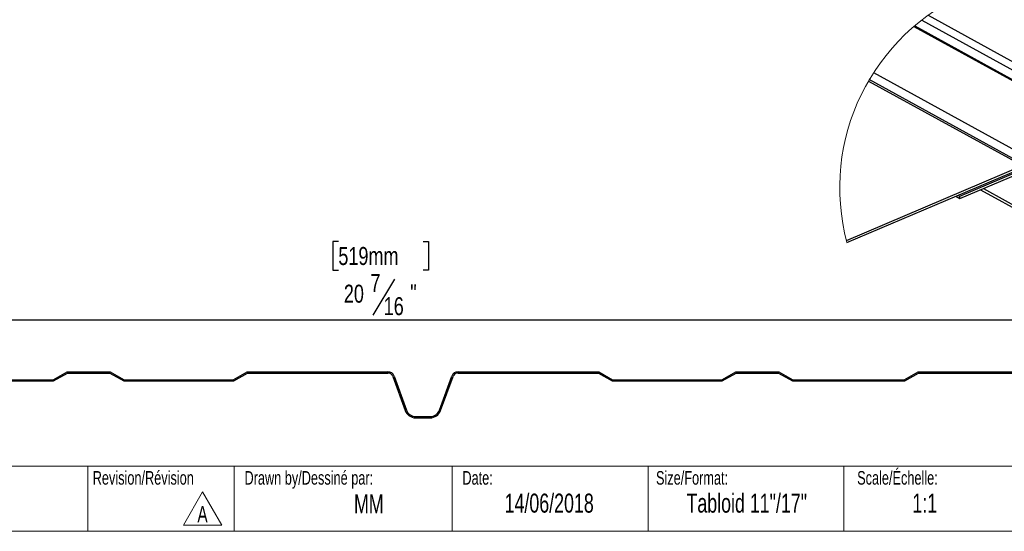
# Model space of a CAD drawing. Header units: inches. Extents: x 0.5 to 18.5, y 0.4 to 10.7.
# Tile 2 of 4: x 4.3 to 11.9, y 0.5 to 4.4. Entities that reach past the tile are written whole.
import ezdxf

# ---------------------------------------------------------------- set-up
doc = ezdxf.new("R2010")
doc.units = ezdxf.units.IN
doc.header["$MEASUREMENT"] = 0
doc.layers.add('FORMAT', color=7, linetype='Continuous')
doc.styles.add('SLDTEXTSTYLE0', font='TXT', dxfattribs={"width": 0.7})
doc.styles.add('SLDTEXTSTYLE3', font='TXT', dxfattribs={"width": 0.75})
doc.dimstyles.new('SLDDIMSTYLE0', dxfattribs={"dimtxt": 0.137795, "dimasz": 0.14, "dimexe": 0, "dimexo": 0.0625, "dimgap": 0.034449, "dimtad": 1, "dimdec": 6, "dimlfac": 2, "dimrnd": 1e-09, "dimzin": 12, "dimdsep": 46, "dimlunit": 5, "dimtxsty": 'SLDTEXTSTYLE3', "dimblk1": 'CLOSED', "dimblk2": 'CLOSED', "dimsah": 1, "dimcen": 0.09, "dimadec": 0, "dimazin": 3, "dimtfac": 1, "dimtdec": 3, "dimtofl": 0, "dimtmove": 0, "dimatfit": 3, "dimldrblk": 'CLOSED', "dimfxl": 1, "dimfrac": 2, "dimtolj": 1, "dimtzin": 12, "dimarcsym": 0})

# ---------------------------------------------------------------- blocks, each defined once
blk = doc.blocks.new('SW_NOTE_0')
at = {"color": 0, "linetype": 'Continuous', "lineweight": 0}
for p, q in [((-0.0979, 0.0134), (0.0493, 0.2684)), ((0.0493, 0.2684), (0.1966, 0.0134)), ((0.1966, 0.0134), (-0.0979, 0.0134))]:
    blk.add_line(p, q, dxfattribs=at)
at = {"color": 0, "linetype": 'Continuous', "lineweight": 0, "insert": (0.0488, 0.1611), "char_height": 0.125, "attachment_point": 2, "style": 'SLDTEXTSTYLE0'}
blk.add_mtext('A', dxfattribs=at)
blk = doc.blocks.new('_CLOSED')
at = {"color": 0, "linetype": 'ByBlock', "lineweight": -2}
for p, q in [((-1, 0.166667), (0, 0)), ((-1, 0.166667), (-1, -0.166667)), ((0, 0), (-1, -0.166667)), ((0, 0), (-1, 0))]:
    blk.add_line(p, q, dxfattribs=at)
blk = doc.blocks.new('_D')
at = {"layer": 'FORMAT'}
for p, q in [((6.7529, 2.7369), (6.711, 2.7369)), ((6.711, 2.7369), (6.711, 2.5181)), ((7.4029, 2.7369), (7.4449, 2.7369)), ((7.4449, 2.7369), (7.4449, 2.5181)), ((6.711, 2.5181), (6.7529, 2.5181)), ((7.4449, 2.5181), (7.4029, 2.5181)), ((7.1831, 2.4498), (7.0177, 2.1742)), ((2.2762, 1.642), (2.2762, 2.1732)), ((12.495, 2.1338), (2.2762, 2.1338)), ((12.495, 1.642), (12.495, 2.1732))]:
    blk.add_line(p, q, dxfattribs=at)
at = {"layer": 'FORMAT', "xscale": 0.14, "yscale": 0.14, "rotation": 180.0000000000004}
blk.add_blockref('_CLOSED', (2.2762, 2.1338), dxfattribs=at)
at = {"layer": 'FORMAT', "xscale": 0.14, "yscale": 0.14}
blk.add_blockref('_CLOSED', (12.495, 2.1338), dxfattribs=at)
at = {"layer": 'FORMAT', "char_height": 0.1378, "attachment_point": 1, "style": 'SLDTEXTSTYLE3'}
for s, insert in [('519mm', (6.7529, 2.6958)), ('7', (6.9986, 2.4896)), ('"', (7.304, 2.409)), ('20', (6.795, 2.4069)), ('16', (7.1004, 2.3114))]:
    blk.add_mtext(s, dxfattribs=dict(at, insert=insert))

msp = doc.modelspace()

# ---------------------------------------------------------------- linework, layer by layer
at = {"color": 7, "linetype": 'Continuous', "lineweight": 25}
for p, q in [((11.27387893, 4.47106987), (12.77299206, 3.64862521)), ((11.163933, 4.38480241), (12.70821542, 3.53757695)), ((11.17019383, 4.39013779), (12.72365162, 3.53787849)), ((11.22454083, 4.43423995), (12.7382219, 3.60380263)), ((10.81593926, 3.9669058), (11.99669436, 3.31911888)), ((12.0245654, 3.31888598), (10.82262014, 3.97829873)), ((10.64712435, 2.74628246), (11.99669436, 3.31911888)), ((10.65143982, 2.7298378), (11.9982232, 3.30149151)), ((11.51553117, 3.084821), (11.96166021, 3.27418425)), ((11.51705884, 3.06719305), (11.96318904, 3.25655689)), ((11.67438225, 3.13397019), (12.24609639, 2.820316)), ((11.48616298, 3.08414282), (11.51705884, 3.06719305)), ((11.50341665, 3.09146669), (11.51553117, 3.084821)), ((11.51705884, 3.06719305), (11.51553117, 3.084821)), ((4.56635908, 1.67895635), (4.67372148, 1.74008686)), ((4.67372148, 1.74008686), (5.00372148, 1.74008686)), ((5.00372148, 1.74008686), (5.11108387, 1.67895635)), ((5.94776283, 1.67895635), (6.05364399, 1.74008686)), ((6.05364399, 1.74008686), (7.13250381, 1.74008686)), ((7.66993914, 1.74008686), (8.74879896, 1.74008686)), ((8.74879896, 1.74008686), (8.85468012, 1.67895635)), ((9.69135908, 1.67895635), (9.79872148, 1.74008686)), ((9.79872148, 1.74008686), (10.12872148, 1.74008686)), ((10.12872148, 1.74008686), (10.23608387, 1.67895635)), ((11.09084744, 1.67895635), (11.1967286, 1.74008686)), ((11.1967286, 1.74008686), (12.24782635, 1.74008686)), ((3.70891602, 1.66895635), (4.56900647, 1.66895635)), ((3.71159551, 1.67895635), (4.56635908, 1.67895635)), ((4.56900647, 1.66895635), (4.67636887, 1.73008686)), ((4.67636887, 1.73008686), (5.00107408, 1.73008686)), ((5.00107408, 1.73008686), (5.10843648, 1.66895635)), ((5.10843648, 1.66895635), (5.95044232, 1.66895635)), ((5.11108387, 1.67895635), (5.94776283, 1.67895635)), ((5.95044232, 1.66895635), (6.05632348, 1.73008686)), ((6.05632348, 1.73008686), (7.13250381, 1.73008686)), ((7.17086911, 1.70322319), (7.26567912, 1.44273482)), ((7.18026603, 1.7066434), (7.27507605, 1.44615502)), ((7.5273669, 1.44615502), (7.62217692, 1.7066434)), ((7.53676383, 1.44273482), (7.63157384, 1.70322319)), ((7.66993914, 1.73008686), (8.74611947, 1.73008686)), ((8.74611947, 1.73008686), (8.85200063, 1.66895635)), ((8.85200063, 1.66895635), (9.69400647, 1.66895635)), ((8.85468012, 1.67895635), (9.69135908, 1.67895635)), ((9.69400647, 1.66895635), (9.80136887, 1.73008686)), ((9.80136887, 1.73008686), (10.12607408, 1.73008686)), ((10.12607408, 1.73008686), (10.23343648, 1.66895635)), ((10.23343648, 1.66895635), (11.09352693, 1.66895635)), ((10.23608387, 1.67895635), (11.09084744, 1.67895635)), ((11.09352693, 1.66895635), (11.19940809, 1.73008686)), ((11.19940809, 1.73008686), (12.24782635, 1.73008686)), ((7.34555299, 1.39680654), (7.45688996, 1.39680654)), ((7.34555299, 1.38680654), (7.45688996, 1.38680654))]:
    msp.add_line(p, q, dxfattribs=at)
at = {"color": 8, "linetype": 'Continuous', "lineweight": 25}
for p, q in [((10.85583565, 4.03201155), (11.94284133, 3.4356577)), ((11.69672108, 3.14345238), (12.20553942, 2.86430376))]:
    msp.add_line(p, q, dxfattribs=at)
at = {"color": 7, "linetype": 'Continuous', "lineweight": 18}
for p, q in [((0.7512516, 1.01707317), (14.1262516, 1.01707317)), ((4.83168021, 1.01707317), (4.83168021, 0.51707317)), ((5.95393245, 1.01707317), (5.95393245, 0.51707317)), ((7.6262516, 1.01707317), (7.6262516, 0.51707317)), ((9.1262516, 1.01707317), (9.1262516, 0.51707317)), ((10.6262516, 1.01707317), (10.6262516, 0.51707317)), ((14.2512516, 0.51707317), (0.6262516, 0.51707317))]:
    msp.add_line(p, q, dxfattribs=at)
msp.add_arc((12.22116732, 3.15057376), 1.62513482, 30.994024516, 195.004384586, dxfattribs=at)
at = {"color": 7, "linetype": 'Continuous', "lineweight": 25}
for centre, radius, start, end in [((7.13250381, 1.68925937), 0.05082749, 20, 90), ((7.66993914, 1.68925937), 0.05082749, 90, 160), ((7.13250381, 1.68925937), 0.04082749, 20, 90), ((7.66993914, 1.68925937), 0.04082749, 90, 160), ((7.34555299, 1.47180654), 0.085, 200, 270), ((7.34555299, 1.47180654), 0.075, 200, 270), ((7.45688996, 1.47180654), 0.075, 270, 340), ((7.45688996, 1.47180654), 0.085, 270, 340)]:
    msp.add_arc(centre, radius, start, end, dxfattribs=at)

# ---------------------------------------------------------------- block references
at = {"color": 7, "linetype": 'Continuous', "lineweight": 0}
msp.add_blockref('SW_NOTE_0', (5.66292394, 0.55004025), dxfattribs=at)

# ---------------------------------------------------------------- texts
at = {"color": 7, "linetype": 'Continuous', "lineweight": 0, "style": 'SLDTEXTSTYLE0'}
for s, insert, char_height, attachment_point in [('Revision/Révision', (4.87009835, 0.97867855), 0.1041666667, 1), ('Drawn by/Dessiné par:', (6.03329934, 0.97867855), 0.1041666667, 1), ('Size/Format:', (9.18750927, 0.97867855), 0.1041666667, 1), ('Scale/Échelle:', (10.72938767, 0.97867855), 0.1041666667, 1), ('Date:', (7.70350905, 0.97867855), 0.104166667, 1), ('MM', (6.98639338, 0.79939676), 0.145833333, 2), ('14/06/2018', (8.36878578, 0.80596202), 0.145833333, 2), ('Tabloid 11"/17"', (9.88310669, 0.80596202), 0.1458333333, 2), ('1:1', (11.24744214, 0.80596202), 0.145833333, 2)]:
    msp.add_mtext(s, dxfattribs=dict(at, insert=insert, char_height=char_height, attachment_point=attachment_point))

# ---------------------------------------------------------------- dimensions: what is measured, and where the dimension line sits
at = {"layer": 'FORMAT'}
dim = msp.add_linear_dim(base=(2.27622148, 2.13378765), p1=(12.49497148, 1.6026729), p2=(2.27622148, 1.6026729), dimstyle='SLDDIMSTYLE0', dxfattribs=at)
dim.commit()
dim.dimension.update_dxf_attribs({"geometry": '_D', "text_midpoint": (7.0779126, 2.13378765), "dimtype": 160})

doc.saveas('drawing.dxf')
